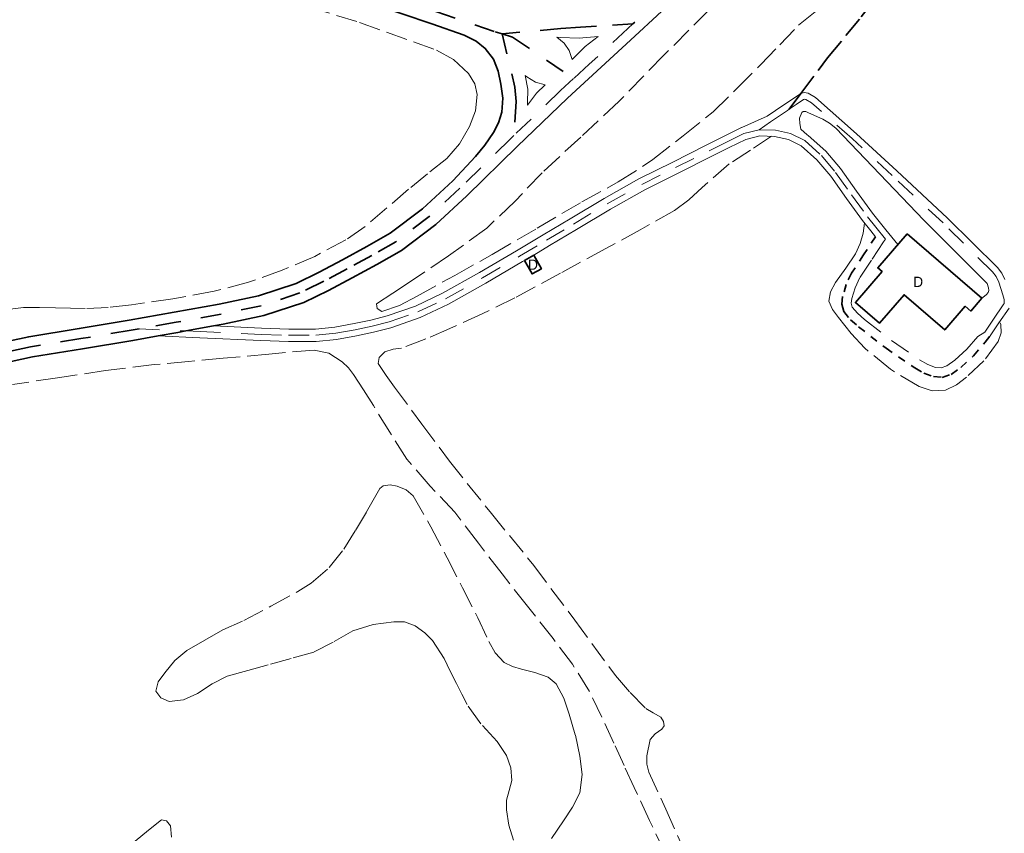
# Model space of a CAD drawing. Header units: metres. Extents: x 397317 to 400830, y 4588008 to 4590370.
# Tile 17 of 88: x 398458 to 398698, y 4588310 to 4588509. Entities that reach past the tile are written whole.
import ezdxf
from ezdxf.enums import TextEntityAlignment as Align

# ---------------------------------------------------------------- set-up
doc = ezdxf.new("R2010")
doc.units = ezdxf.units.M
doc.header["$MEASUREMENT"] = 0
for name, pattern in [('bt5mv20_nopinta', [10, 5, -5]), ('bt5mv20_tlin1', [7, 5.25, -1.75]), ('bt5mv20_tlin7', [3.75, 1.875, -1.875])]:
    doc.linetypes.add(name, pattern=pattern)
for name, color, linetype, lineweight in [('EDI01_CN', 7, 'Continuous', 15), ('EDI01_LN', 7, 'Continuous', 15), ('ELU01_LN', 7, 'Continuous', 15), ('ESP02_LN', 7, 'Continuous', 15), ('PAR01_LN', 7, 'Continuous', 15), ('VIA01_LN', 7, 'Continuous', 15), ('VIA04_LN', 7, 'Continuous', 15), ('VIA16_LN', 7, 'Continuous', 15), ('VIA19_LN', 7, 'Continuous', 15), ('VIA21_LN', 7, 'Continuous', 15), ('VIA23_LN', 7, 'Continuous', 15)]:
    doc.layers.add(name, color=color, linetype=linetype, lineweight=lineweight)
doc.styles.add('034', font='txt')

msp = doc.modelspace()

# ---------------------------------------------------------------- linework, layer by layer
at = {"layer": 'EDI01_LN', "color": 1, "linetype": 'Continuous', "lineweight": 35}
for points in [[(398674.72, 4588456.46, 155.85), (398692.92, 4588440.75, 155.4), (398690.2, 4588437.59, 155.4), (398688.86, 4588438.74, 155.73), (398683.88, 4588432.97, 155.73), (398673.93, 4588441.56, 155.73), (398667.92, 4588434.6, 155.73), (398662.06, 4588439.66, 155.73), (398668.58, 4588447.21, 155.73), (398667.52, 4588448.12, 155.73), (398674.72, 4588456.46, 155.85)], [(398581.32, 4588449.91, 152.32), (398583.17, 4588446.63, 152.32), (398585.46, 4588447.92, 152.32), (398583.61, 4588451.2, 152.32), (398581.32, 4588449.91, 152.32)]]:
    msp.add_polyline3d(points, dxfattribs=at)
at = {"layer": 'ELU01_LN', "color": 1, "linetype": 'Continuous', "lineweight": 15}
for points in [[(398592.96, 4588499.01, 141.21), (398596.11, 4588502.17, 141.21), (398599.33, 4588504.62, 141.21), (398594.67, 4588504.16, 141.21), (398589.99, 4588504.33, 141.21), (398589.23, 4588504.42, 141.21), (398590.97, 4588503.01, 141.21), (398592.25, 4588501.16, 141.21), (398592.96, 4588499.03, 141.21), (398592.96, 4588499.01, 141.21)], [(398582.02, 4588487.86, 141.21), (398584.23, 4588490.78, 141.21), (398586.34, 4588492.81, 141.21), (398583.99, 4588493.48, 141.21), (398581.9, 4588494.74, 141.21), (398581.48, 4588495.09, 141.21), (398582.1, 4588491.77, 141.21), (398582.08, 4588488.39, 141.21), (398582.02, 4588487.86, 141.21)]]:
    msp.add_polyline3d(points, dxfattribs=at)
at = {"layer": 'ESP02_LN', "color": 254, "linetype": 'bt5mv20_tlin7', "lineweight": 35}
msp.add_polyline3d([(398666.98, 4588455.73, 150.06), (398664.06, 4588451.3, 150.06), (398661.14, 4588446.87, 150.06), (398659.82, 4588444.1, 150.06), (398658.95, 4588441.15, 150.06), (398658.71, 4588439.3, 150.06), (398659.22, 4588437.49, 150.06), (398660.89, 4588435.43, 150.06), (398662.85, 4588433.71, 150.06), (398669.53, 4588428.53, 150.06), (398676.53, 4588423.69, 150.06), (398678.77, 4588422.46, 150.06), (398681.09, 4588421.57, 150.06), (398683.26, 4588421.39, 150.06), (398685.41, 4588422.13, 150.06), (398687.81, 4588423.81, 150.06), (398690.88, 4588426.66, 150.06), (398693.72, 4588429.95, 150.06), (398694.96, 4588431.54, 149.95)], dxfattribs=at)
at = {"layer": 'PAR01_LN', "color": 3, "linetype": 'bt5mv20_tlin1', "lineweight": 15}
for points in [[(398627.33, 4588486.21, 147.34), (398633.19, 4588491.98, 146.92), (398639.02, 4588497.78, 146.52), (398643.62, 4588502.54, 146.24), (398648.18, 4588507.34, 145.98), (398653.17, 4588511.42, 145.98), (398658.16, 4588515.5, 145.98), (398661.65, 4588519.41, 145.98), (398664.39, 4588523.96, 145.98), (398666.62, 4588528.95, 145.82), (398668.82, 4588533.95, 145.6), (398671.49, 4588538.5, 145.53), (398674.71, 4588542.7, 145.46), (398680.93, 4588548.67, 145.05), (398687.77, 4588553.82, 144.63), (398696.4, 4588559.5, 144.55), (398705.23, 4588564.8, 144.45)], [(398522.01, 4588513.8, 143.89), (398541.06, 4588508.06, 143.9), (398559.82, 4588501.26, 143.91), (398564, 4588499.01, 143.91), (398567.66, 4588495.54, 143.93), (398569.19, 4588493.04, 143.98), (398569.78, 4588490.42, 144.04), (398569.4, 4588486.49, 144.08), (398567.92, 4588482.6, 144.13), (398565.45, 4588478.37, 144.43), (398562.33, 4588474.84, 144.79), (398557.66, 4588471.06, 145.03), (398552.99, 4588467.3, 145.3), (398547.74, 4588462.76, 145.9), (398542.42, 4588458.26, 146.49), (398537.75, 4588454.97, 146.8), (398530.18, 4588450.94, 147.22), (398522.23, 4588447.59, 147.67), (398514, 4588444.63, 148.2), (398505.58, 4588442.4, 148.71), (398495.54, 4588440.56, 149.16), (398485.43, 4588439.14, 149.38), (398479.77, 4588438.48, 149.42), (398474.1, 4588438.17, 149.46), (398470.51, 4588438.25, 149.49), (398466.92, 4588438.38, 149.52), (398463.01, 4588438.47, 149.52), (398459.11, 4588438.44, 149.52), (398453.41, 4588437.75, 149.55)], [(398626.37, 4588511.11, 144.31), (398615.33, 4588500.03, 144.88), (398604.42, 4588488.82, 145.86), (398595.03, 4588480.07, 146.54), (398585.64, 4588471.33, 147.23), (398579.01, 4588464.42, 147.76), (398572.11, 4588457.8, 148.3), (398562.79, 4588451.07, 148.87), (398553.24, 4588444.67, 149.24), (398549.19, 4588441.99, 149.3), (398545.22, 4588439.33, 149.32), (398545.37, 4588438.19, 149.32), (398546.47, 4588437.44, 149.32), (398550.83, 4588438.91, 149.42), (398555.12, 4588441.24, 149.53), (398564.33, 4588446.28, 149.53), (398573.47, 4588451.42, 149.45), (398584.42, 4588457.82, 149.32), (398595.35, 4588464.23, 149.04), (398604.21, 4588469.09, 148.67), (398612.67, 4588474.54, 148.22), (398620, 4588480.38, 147.78), (398627.33, 4588486.21, 147.34)], [(398641.6, 4588480.24, 149.62), (398636.45, 4588476.89, 149.93), (398631.29, 4588473.54, 150.24), (398624.65, 4588467.75, 150.36), (398621.43, 4588464.71, 150.33), (398617.89, 4588462.14, 150.34), (398609.56, 4588457.43, 150.58), (398601.17, 4588452.83, 150.75), (398590.1, 4588446.8, 150.77), (398579, 4588440.83, 150.77), (398571.13, 4588436.95, 150.75), (398563.14, 4588433.29, 150.74), (398557.24, 4588430.8, 150.87), (398551.27, 4588428.49, 150.99), (398549.27, 4588428.26, 150.99), (398547.25, 4588427.66, 150.99), (398545.84, 4588426.26, 150.99), (398545.65, 4588424.77, 150.99), (398547.58, 4588421.88, 150.99), (398549.64, 4588419.01, 151), (398556.27, 4588409.94, 151.46), (398562.99, 4588400.97, 152.11), (398573.23, 4588388.2, 152.79), (398583.56, 4588375.5, 153.47), (398593.59, 4588362.09, 154.59), (398603.52, 4588348.59, 155.35), (398607.09, 4588344.47, 155.35), (398610.92, 4588340.6, 155.35), (398612.71, 4588339.53, 155.35), (398614.59, 4588338.45, 155.35), (398615.25, 4588337.41, 155.35), (398615.4, 4588336.33, 155.35), (398614.85, 4588335.49, 155.41), (398613.19, 4588334.38, 155.65), (398611.98, 4588333.03, 155.86), (398611.17, 4588329.02, 156.17), (398611.16, 4588326.96, 156.3), (398611.65, 4588325.02, 156.39), (398615.77, 4588315.97, 156.71), (398619.85, 4588306.89, 157.01)], [(398697.4, 4588434.7, 149.99), (398697.51, 4588434.32, 149.99), (398697.59, 4588432.23, 149.99), (398696.92, 4588430.16, 149.99), (398693.43, 4588425.46, 150), (398689.14, 4588421.47, 150.04), (398686.69, 4588419.59, 150.1), (398684.07, 4588418.27, 150.17), (398680.83, 4588418.08, 150.2), (398677.61, 4588419.19, 150.22), (398670.62, 4588423.37, 150.22), (398664.37, 4588428.51, 150.22), (398661.01, 4588432.13, 150.23), (398657.9, 4588436.03, 150.24), (398656.47, 4588437.99, 150.24), (398655.57, 4588440.03, 150.24), (398655.98, 4588442.28, 150.23), (398657.22, 4588444.53, 150.23), (398659.72, 4588448.04, 150.23), (398662.07, 4588451.57, 150.23), (398663.21, 4588454.04, 150.25), (398663.95, 4588456.63, 150.23), (398664.32, 4588459.03, 150.07)], [(398615.63, 4588305.26, 159.8), (398611.85, 4588313.26, 159.65), (398608.08, 4588321.26, 159.5), (398605.6, 4588326.68, 159.42), (398603.14, 4588332.12, 159.32), (398600.22, 4588338.44, 159.07), (398597.15, 4588344.7, 158.72), (398593.03, 4588351.36, 158.34), (398588.32, 4588357.62, 157.9), (398582.08, 4588365.52, 156.75), (398575.84, 4588373.42, 155.52), (398570.07, 4588380.95, 154.97), (398564.31, 4588388.48, 154.4), (398558.3, 4588394.85, 153.61), (398552.59, 4588401.45, 152.87), (398548.49, 4588407.98, 152.38), (398544.44, 4588414.53, 151.9), (398542.03, 4588418.33, 151.64), (398539.61, 4588422.13, 151.38), (398538.38, 4588423.73, 151.12), (398536.84, 4588425.16, 150.87), (398533.56, 4588427.32, 150.79), (398529.98, 4588428.07, 150.87), (398518.9, 4588427.08, 151.34), (398507.81, 4588426.06, 151.78), (398499.37, 4588425.28, 152.06), (398490.94, 4588424.5, 152.3), (398479.12, 4588423.04, 152.48), (398467.33, 4588421.31, 152.65), (398456.4, 4588419.63, 152.97)], [(398512.84, 4588362.03, 159.69), (398519.44, 4588365.57, 159.26), (398526.03, 4588369.1, 158.82), (398529.29, 4588371.14, 158.48), (398533.62, 4588374.96, 157.64), (398537.2, 4588379.48, 156.7), (398540.05, 4588384.01, 155.85), (398542.8, 4588388.57, 154.98), (398544.36, 4588391.4, 154.42), (398546.04, 4588394.23, 153.85), (398546.87, 4588394.89, 153.69), (398548.58, 4588395.14, 153.51), (398550.28, 4588394.82, 153.4), (398552.42, 4588393.97, 153.34), (398554.15, 4588392.48, 153.39), (398558.47, 4588384.94, 153.86), (398562.42, 4588377.36, 154.54), (398566.18, 4588370.04, 155.42), (398569.93, 4588362.71, 156.54), (398572.6, 4588356.88, 157.78), (398574.18, 4588354.14, 158.48), (398576.33, 4588351.77, 159.09), (398578.37, 4588350.78, 159.41), (398580.6, 4588350.17, 159.54), (398583.85, 4588349.36, 159.26), (398587.06, 4588348.23, 158.96), (398589.05, 4588346.55, 158.92), (398590.92, 4588343.07, 158.88), (398592.22, 4588339.21, 158.86), (398593.73, 4588334.07, 158.86), (398594.79, 4588328.91, 159), (398595.38, 4588324.44, 159.66), (398594.81, 4588320, 160.45), (398593.04, 4588316.47, 160.81), (398590.87, 4588313.16, 161.18), (398587.72, 4588308.62, 161.84)], [(398578.66, 4588308.41, 163.92), (398577.52, 4588312.07, 164.46), (398576.91, 4588315.79, 164.98), (398576.93, 4588318.17, 165.16), (398577.57, 4588320.58, 165.29), (398578.2, 4588322.98, 165.33), (398578, 4588326.04, 165.26), (398576.89, 4588329.08, 165.19), (398574.61, 4588332.49, 165.13), (398570.7, 4588336.86, 165.05), (398567.31, 4588341.51, 164.96), (398565.99, 4588344.07, 164.91), (398564.69, 4588346.63, 164.84), (398563.2, 4588349.68, 164.71), (398561.7, 4588352.73, 164.54), (398558.87, 4588357.13, 164.21), (398556.98, 4588359.03, 164.04), (398554.64, 4588360.73, 163.92), (398552.04, 4588361.69, 164.03), (398549.43, 4588361.74, 164.19), (398544.42, 4588361.04, 164.26), (398539.43, 4588359.55, 164.31), (398534.67, 4588356.78, 164.33), (398529.95, 4588354.33, 164.31), (398524.39, 4588352.76, 164), (398518.81, 4588351.21, 163.69), (398513.8, 4588349.85, 163.64), (398508.8, 4588348.49, 163.65), (398505.08, 4588346.55, 163.68), (398501.5, 4588344.22, 163.72), (398498.08, 4588342.7, 163.75), (398494.58, 4588342.24, 163.72), (398492.61, 4588343.16, 163.35), (398491.38, 4588344.82, 162.85), (398491.9, 4588347.06, 162.46), (398493.54, 4588349.24, 162.08), (398496.03, 4588352.28, 161.44), (398498.92, 4588354.76, 160.93), (398503.31, 4588357.28, 160.52), (398507.69, 4588359.79, 160.1), (398512.84, 4588362.03, 159.69)], [(398486.34, 4588308.15, 166.41), (398489.59, 4588310.84, 166.46), (398492.76, 4588313.38, 166.57), (398494, 4588313.14, 166.57), (398494.93, 4588311.91, 166.58), (398495.18, 4588309.18, 166.69)]]:
    msp.add_polyline3d(points, dxfattribs=at)
at = {"layer": 'VIA01_LN', "color": 6, "linetype": 'bt5mv20_nopinta', "lineweight": 35}
for points in [[(398507.78, 4588528.04, 138.09), (398522.57, 4588523.24, 138.55), (398538.81, 4588517.78, 139.33), (398545.23, 4588515.62, 139.64), (398559.71, 4588510.71, 140.45), (398574.18, 4588505.76, 141.02), (398575.85, 4588505.25, 141.09)], [(398622.88, 4588521.72, 139.21), (398607.75, 4588507.68, 140.48)], [(398607.75, 4588507.68, 140.48), (398598.85, 4588507.15, 141.21), (398594.95, 4588506.91, 141.21), (398590.16, 4588506.56, 141.21), (398575.85, 4588505.25, 141.09)], [(398607.75, 4588507.68, 140.48), (398606.52, 4588506.54, 140.58), (398597.11, 4588497.85, 141.35), (398593.29, 4588494.32, 141.66)], [(398575.85, 4588505.25, 141.09), (398578.39, 4588504.47, 141.19), (398593.29, 4588494.32, 141.66)], [(398575.85, 4588505.25, 141.09), (398579, 4588492.23, 141.21), (398579.31, 4588488.7, 141.21), (398578.7, 4588480.41, 143.1)], [(398593.29, 4588494.32, 141.66), (398590.12, 4588491.39, 141.92), (398578.7, 4588480.41, 143.1)], [(398578.7, 4588480.41, 143.1), (398577.79, 4588479.53, 143.19), (398565.55, 4588467.57, 144.56), (398558.09, 4588460.63, 145.29), (398549.94, 4588454.48, 145.93), (398544.05, 4588451.12, 146.22), (398538.08, 4588447.91, 146.51), (398532.35, 4588444.87, 146.92), (398526.53, 4588442.01, 147.45), (398517.07, 4588438.89, 148.41), (398507.29, 4588436.83, 149.33), (398496.3, 4588434.85, 149.74), (398487.28, 4588433.25, 149.95), (398485.31, 4588432.9, 150), (398473.07, 4588430.85, 150.73), (398460.82, 4588428.85, 151.48), (398452.08, 4588426.98, 152)]]:
    msp.add_polyline3d(points, dxfattribs=at)
at = {"layer": 'VIA04_LN', "color": 1, "linetype": 'Continuous', "lineweight": 35}
for points in [[(398452.68, 4588424.54, 152), (398461.29, 4588426.38, 151.48), (398473.48, 4588428.38, 150.73), (398485.74, 4588430.43, 150), (398491.92, 4588431.53, 149.85), (398496.74, 4588432.38, 149.74), (398498.67, 4588432.73, 149.67), (398505.42, 4588433.95, 149.42), (398507.77, 4588434.37, 149.33), (398517.72, 4588436.47, 148.41), (398527.48, 4588439.68, 147.45), (398533.49, 4588442.64, 146.92), (398539.26, 4588445.7, 146.51), (398545.26, 4588448.93, 146.22), (398551.32, 4588452.38, 145.93), (398559.7, 4588458.71, 145.29), (398567.28, 4588465.75, 144.56), (398579.54, 4588477.73, 143.19), (398591.84, 4588489.56, 141.92), (398608.22, 4588504.7, 140.58), (398624.62, 4588519.91, 139.21)], [(398544.21, 4588512.59, 139.64), (398558.68, 4588507.68, 140.45), (398566.61, 4588504.97, 140.76), (398569.5, 4588503.43, 140.91), (398571.76, 4588501.69, 141.05), (398573.75, 4588499.1, 141.14), (398574.91, 4588496.14, 141.31), (398575.58, 4588492.96, 141.52), (398576.07, 4588489.54, 141.91), (398575.8, 4588486.15, 142.34), (398574.99, 4588483.55, 142.54), (398573.75, 4588481.15, 142.81), (398571.68, 4588478.1, 143.36), (398569.34, 4588475.28, 143.91), (398563.82, 4588469.39, 144.56), (398556.47, 4588462.55, 145.29), (398548.56, 4588456.58, 145.93), (398542.83, 4588453.31, 146.22), (398536.9, 4588450.12, 146.51), (398531.21, 4588447.1, 146.92), (398525.58, 4588444.34, 147.45), (398516.42, 4588441.32, 148.41), (398506.81, 4588439.29, 149.33), (398495.86, 4588437.32, 149.74), (398484.88, 4588435.37, 150), (398472.66, 4588433.32, 150.73), (398460.35, 4588431.32, 151.48), (398451.47, 4588429.41, 152)]]:
    msp.add_polyline3d(points, dxfattribs=at)
at = {"layer": 'VIA16_LN', "color": 42, "linetype": 'bt5mv20_nopinta', "lineweight": 15}
for points in [[(398638.59, 4588481.86, 149.6), (398642.54, 4588481.73, 149.63), (398646.24, 4588480.91, 149.64), (398649.69, 4588479.2, 149.65), (398653.75, 4588475.55, 149.86), (398657.24, 4588471.44, 150.07), (398661.09, 4588465.97, 150.12), (398665.02, 4588460.57, 150.07), (398667.02, 4588458.1, 150.07), (398669.37, 4588455.17, 150.06), (398668.9, 4588454.46, 150.06), (398665.98, 4588450.03, 150.06), (398663.15, 4588445.74, 150.06), (398661.98, 4588443.27, 150.06), (398661.21, 4588440.67, 150.06), (398661.05, 4588439.47, 150.06), (398661.31, 4588438.57, 150.06), (398662.56, 4588437.03, 150.06), (398664.32, 4588435.49, 150.06), (398670.89, 4588430.39, 150.06), (398677.74, 4588425.65, 150.06), (398679.74, 4588424.55, 150.06), (398681.61, 4588423.84, 150.06), (398682.97, 4588423.73, 150.06), (398684.35, 4588424.2, 150.06), (398686.36, 4588425.61, 150.06), (398689.22, 4588428.26, 150.06), (398691.94, 4588431.41, 150.06), (398693.62, 4588432.43, 149.95), (398695.73, 4588435.59, 150.62), (398698.14, 4588439.07, 150.63), (398698.33, 4588439.45, 150.63), (398698.34, 4588440.37, 150.63), (398698.07, 4588441.56, 150.63), (398697.05, 4588444.67, 150.51), (398696.4, 4588445.98, 150.43), (398695.52, 4588447.14, 150.39), (398683.44, 4588459.08, 150.32), (398671.05, 4588470.66, 150.3), (398661.27, 4588479.69, 150.3), (398651.34, 4588488.43, 150.3), (398649.99, 4588489.22, 150.3), (398649.69, 4588489.27, 150.3), (398649.43, 4588489.2, 150.3), (398647.57, 4588487.97, 150.05), (398645.87, 4588486.83, 149.84), (398645.5, 4588486.58, 149.8), (398641.33, 4588483.75, 149.8), (398638.59, 4588481.86, 149.6)], [(398487.28, 4588433.25, 149.95), (398498.67, 4588432.73, 149.33), (398502.18, 4588432.57, 149.14), (398517.07, 4588431.9, 148.38), (398523.75, 4588431.68, 148.49), (398530.44, 4588431.67, 148.96), (398535.25, 4588432.18, 149.34), (398540.04, 4588433.04, 149.71), (398544.17, 4588433.92, 149.88), (398548.27, 4588434.97, 149.89), (398555.32, 4588437.38, 149.82), (398562.05, 4588440.57, 149.77), (398571.1, 4588445.72, 149.76), (398580.1, 4588450.96, 149.76), (398586.68, 4588454.86, 149.71), (398593.25, 4588458.77, 149.64), (398601.52, 4588463.78, 149.62), (398609.95, 4588468.5, 149.63), (398618.15, 4588472.61, 149.51), (398626.36, 4588476.71, 149.43), (398630.58, 4588478.82, 149.49), (398634.81, 4588480.93, 149.56), (398638.59, 4588481.86, 149.6)]]:
    msp.add_polyline3d(points, dxfattribs=at)
at = {"layer": 'VIA19_LN', "color": 7, "linetype": 'Continuous', "lineweight": 15}
for points in [[(398698.54, 4588445.28, 150.51), (398697.77, 4588446.83, 150.43), (398696.73, 4588448.2, 150.39), (398684.55, 4588460.24, 150.32), (398672.14, 4588471.84, 150.3), (398662.35, 4588480.88, 150.3), (398652.29, 4588489.74, 150.3), (398650.55, 4588490.76, 150.3), (398649.6, 4588490.92, 150.3), (398648.75, 4588490.68, 150.3), (398646.68, 4588489.31, 150.05), (398644.6, 4588487.91, 149.8), (398640.54, 4588485.16, 149.8), (398634.38, 4588482.39, 149.56), (398634.28, 4588482.36, 149.56), (398629.91, 4588480.18, 149.49), (398625.68, 4588478.06, 149.43), (398617.48, 4588473.96, 149.51), (398609.24, 4588469.84, 149.63), (398600.76, 4588465.08, 149.62), (398592.47, 4588460.07, 149.64), (398585.9, 4588456.16, 149.71), (398579.33, 4588452.26, 149.76), (398570.35, 4588447.03, 149.76), (398561.35, 4588441.91, 149.77), (398554.75, 4588438.78, 149.82), (398547.84, 4588436.42, 149.89), (398543.82, 4588435.39, 149.88), (398539.75, 4588434.52, 149.71), (398535.04, 4588433.68, 149.34), (398530.36, 4588433.18, 148.96), (398523.78, 4588433.19, 148.49), (398517.13, 4588433.41, 148.38), (398505.42, 4588433.95, 149.42)], [(398672.43, 4588453.8, 150.05), (398669.48, 4588457.45, 150.06), (398668.19, 4588459.04, 150.07), (398666.22, 4588461.49, 150.07), (398662.32, 4588466.85, 150.12), (398658.44, 4588472.37, 150.07), (398654.84, 4588476.61, 149.86), (398650.55, 4588480.46, 149.65), (398650.33, 4588480.57, 149.65), (398648.73, 4588481.98, 149.8), (398648.52, 4588483.36, 149.8), (398648.43, 4588484.71, 149.8), (398648.95, 4588486.06, 149.8), (398649.32, 4588486.32, 149.8), (398650, 4588486.27, 149.8), (398650.64, 4588486, 149.8), (398654.12, 4588484.42, 149.8), (398655.78, 4588483.46, 149.8), (398657.25, 4588482.26, 149.8), (398668.06, 4588471.02, 149.8), (398678.76, 4588459.78, 149.8), (398686.47, 4588452.03, 149.8), (398694.2, 4588444.3, 149.8), (398694.55, 4588443.24, 149.8), (398694.59, 4588442.57, 149.8), (398694.42, 4588442.11, 149.8), (398694.05, 4588441.6, 149.8), (398693.54, 4588441.2, 149.8), (398692.92, 4588440.75, 149.8)], [(398583.61, 4588451.2, 149.74), (398587.45, 4588453.56, 149.71), (398594.03, 4588457.47, 149.64), (398602.28, 4588462.47, 149.62), (398610.66, 4588467.16, 149.63), (398618.83, 4588471.25, 149.51), (398627.04, 4588475.36, 149.43), (398631.26, 4588477.47, 149.49), (398635.34, 4588479.5, 149.56), (398638.75, 4588480.34, 149.6), (398642.35, 4588480.22, 149.63), (398645.73, 4588479.47, 149.64), (398648.83, 4588477.94, 149.65), (398652.67, 4588474.49, 149.86), (398656.04, 4588470.51, 150.07), (398659.86, 4588465.09, 150.12), (398663.82, 4588459.65, 150.07), (398665.84, 4588457.15, 150.07), (398666.98, 4588455.73, 150.06)], [(398491.92, 4588431.53, 149.85), (398502.11, 4588431.06, 149.14), (398517.01, 4588430.39, 148.38), (398523.73, 4588430.16, 148.49), (398530.52, 4588430.16, 148.96), (398535.47, 4588430.68, 149.34), (398540.33, 4588431.56, 149.71), (398544.51, 4588432.45, 149.88), (398548.7, 4588433.52, 149.89), (398555.9, 4588435.98, 149.82), (398562.75, 4588439.23, 149.77), (398571.86, 4588444.41, 149.76), (398580.87, 4588449.66, 149.76), (398581.32, 4588449.91, 149.76)], [(398694.96, 4588431.54, 149.95), (398697.06, 4588434.69, 150.62), (398699.54, 4588438.26, 150.63)]]:
    msp.add_polyline3d(points, dxfattribs=at)
at = {"layer": 'VIA21_LN', "color": 2, "linetype": 'bt5mv20_tlin1', "lineweight": 35}
msp.add_polyline3d([(398648.75, 4588490.68, 150.3), (398655.29, 4588499.42, 149.46), (398663.49, 4588509.37, 149.18), (398668.66, 4588516.3, 149.08), (398675.74, 4588527.2, 149.13), (398679.32, 4588532.65, 149.15), (398683.13, 4588537.96, 149.12), (398686.43, 4588541.96, 149.06), (398689.11, 4588544.77, 149.01), (398693.45, 4588548.64, 148.91), (398698.2, 4588552.04, 148.81), (398702.32, 4588554.39, 148.71)], dxfattribs=at)
at = {"layer": 'VIA23_LN', "color": 42, "linetype": 'bt5mv20_nopinta', "lineweight": 35}
msp.add_polyline3d([(398645.87, 4588486.83, 149.84), (398648.75, 4588490.68, 150.3)], dxfattribs=at)

# ---------------------------------------------------------------- texts
at = {"layer": 'EDI01_CN', "color": 251, "linetype": 'Continuous', "lineweight": 0, "style": '034'}
for p in [(398583.39, 4588448.91), (398677.38, 4588444.71)]:
    msp.add_text('D', height=2.5, dxfattribs=at).set_placement(p, align=Align.MIDDLE_CENTER)

doc.saveas('drawing.dxf')
